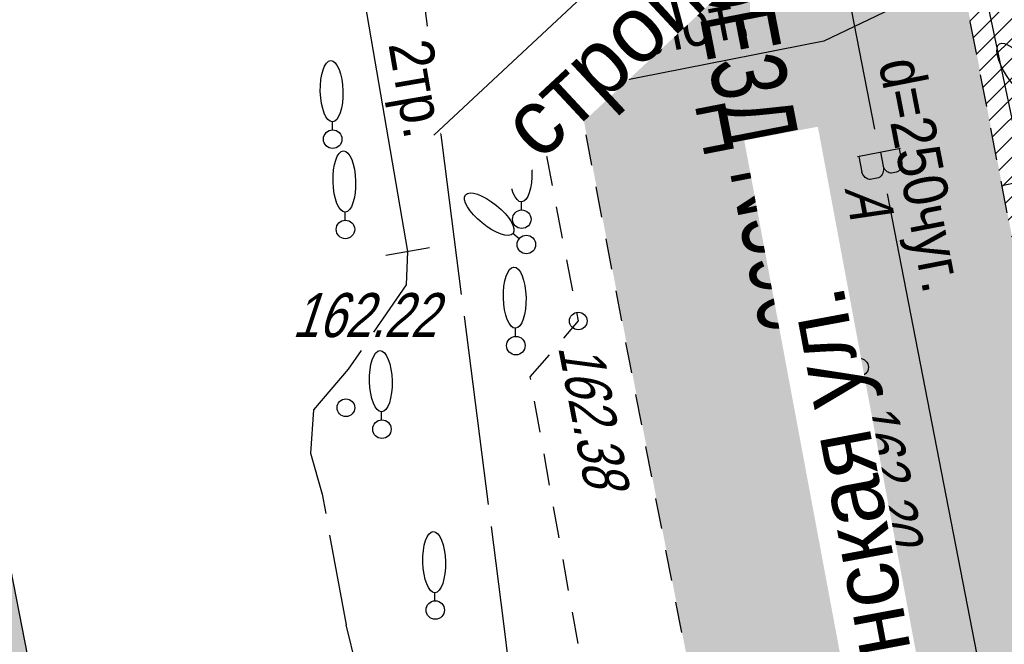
# Model space of a CAD drawing. Header units: millimetres. Extents: x 4385 to 11928, y 17253 to 36963.
# Tile 24 of 256: x 5856 to 5878, y 18458 to 18472. Entities that reach past the tile are written whole.
import ezdxf
from ezdxf import colors
from ezdxf.entities.mleader import LeaderData, LeaderLine
from ezdxf.enums import TextEntityAlignment as Align
from ezdxf.math import Vec2, Vec3

# ---------------------------------------------------------------- set-up
doc = ezdxf.new("R2010")
doc.units = ezdxf.units.MM
for name, color, linetype, lineweight in [('Геоподоснова_34179-21 от 9.08.21$0$Водопровод', 7, 'Continuous', 25), ('Геоподоснова_34179-21 от 9.08.21$0$Водосток', 7, 'Continuous', 25), ('Геоподоснова_34179-21 от 9.08.21$0$Газопровод', 7, 'Continuous', 25), ('Геоподоснова_34179-21 от 9.08.21$0$Горизонтали', 7, 'Continuous', 25), ('Геоподоснова_34179-21 от 9.08.21$0$Граница улицы', 7, 'Continuous', 25), ('Геоподоснова_34179-21 от 9.08.21$0$Кабели', 7, 'Continuous', 25), ('Геоподоснова_34179-21 от 9.08.21$0$Кабель Мосэнерго', 7, 'Continuous', 25), ('Геоподоснова_34179-21 от 9.08.21$0$Канализация самотёчная', 7, 'Continuous', 25), ('Геоподоснова_34179-21 от 9.08.21$0$Красные линии', 7, 'Continuous', 25), ('Геоподоснова_34179-21 от 9.08.21$0$Отдельно стоящее дерево', 7, 'Continuous', 25)]:
    doc.layers.add(name, color=color, linetype=linetype, lineweight=lineweight)
doc.layers.add('ГП_дороги_штриховка_сущ', color=7, linetype='Continuous', lineweight=0, true_color=0xc8d0d0, transparency=0.6)
doc.layers.add('ГП_озел_штриховка_сущ', color=7, linetype='Continuous', lineweight=0, true_color=0x829556, transparency=0.6)
doc.layers.add('ГП_здан_сущ', color=7, linetype='Continuous')
for name, color, linetype, lineweight, true_color in [('ГП_здан_сущ_штриховка', 253, 'Continuous', 0, 0x828282), ('ГП_текст этапы', 7, 'Continuous', 5, 0x000000), ('ГП_текст_здан_номера_500', 7, 'Continuous', 5, 0x000000)]:
    doc.layers.add(name, color=color, linetype=linetype, lineweight=lineweight, true_color=true_color)
doc.styles.add('GENERATED_STYLE_1', font='GOTHIC.TTF')
doc.styles.add('Геоподоснова_34179-21 от 9.08.21$0$Style-RUSSIAN_1251', font='RUSSIAN_1251.shx')
doc.styles.add('Геоподоснова_34179-21 от 9.08.21$0$Style-RUSSIAN_1251 I 0.00000', font='RUSSIAN_1251.shx')
doc.styles.add('Геоподоснова_34179-21 от 9.08.21$0$Style-RUSSIAN_1251 I 0.32289', font='RUSSIAN_1251.shx', dxfattribs={"oblique": 18.5})

# ---------------------------------------------------------------- blocks, each defined once
blk = doc.blocks.new('Геоподоснова_34179-21 от 9.08.21$0$PIKET_221')
at = {"layer": 'Геоподоснова_34179-21 от 9.08.21$0$Горизонтали', "color": 7, "linetype": 'Continuous', "lineweight": 25}
blk.add_arc((0, 0), 0.2, 0, 360, dxfattribs=at)
blk = doc.blocks.new('Геоподоснова_34179-21 от 9.08.21$0$DEREVO_63')
at = {"layer": 'Геоподоснова_34179-21 от 9.08.21$0$Отдельно стоящее дерево', "color": 7, "linetype": 'Continuous', "lineweight": 25, "flags": 128}
blk.add_lwpolyline([(-0.007, 0.21), (-0.007, 0.393)], dxfattribs=at)
at = {"layer": 'Геоподоснова_34179-21 от 9.08.21$0$Отдельно стоящее дерево', "color": 7, "linetype": 'Continuous', "lineweight": 25}
blk.add_arc((0, 0), 0.21, 0, 360, dxfattribs=at)
blk.add_ellipse((-0.025, 1.088), major_axis=(-0.019, 0.695), ratio=0.369829, dxfattribs=at)
blk = doc.blocks.new('Геоподоснова_34179-21 от 9.08.21$0$DEREVO_69')
at = {"layer": 'Геоподоснова_34179-21 от 9.08.21$0$Отдельно стоящее дерево', "color": 7, "linetype": 'Continuous', "lineweight": 25, "flags": 128}
blk.add_lwpolyline([(-0.007, 0.21), (-0.007, 0.393)], dxfattribs=at)
at = {"layer": 'Геоподоснова_34179-21 от 9.08.21$0$Отдельно стоящее дерево', "color": 7, "linetype": 'Continuous', "lineweight": 25}
blk.add_arc((0, 0), 0.21, 0, 359.99999, dxfattribs=at)
blk.add_ellipse((-0.0255, 1.088), major_axis=(-0.0185, 0.695), ratio=0.3698286, dxfattribs=at)
blk = doc.blocks.new('Геоподоснова_34179-21 от 9.08.21$0$DEREVO_70')
at = {"layer": 'Геоподоснова_34179-21 от 9.08.21$0$Отдельно стоящее дерево', "color": 7, "linetype": 'Continuous', "lineweight": 25, "flags": 128}
blk.add_lwpolyline([(-0.007, 0.21), (-0.007, 0.393)], dxfattribs=at)
at = {"layer": 'Геоподоснова_34179-21 от 9.08.21$0$Отдельно стоящее дерево', "color": 7, "linetype": 'Continuous', "lineweight": 25}
blk.add_arc((0, 0), 0.21, 0, 359.99999, dxfattribs=at)
blk.add_ellipse((-0.0255, 1.088), major_axis=(-0.0185, 0.695), ratio=0.3698286, dxfattribs=at)
blk = doc.blocks.new('Геоподоснова_34179-21 от 9.08.21$0$DEREVO_71')
at = {"layer": 'Геоподоснова_34179-21 от 9.08.21$0$Отдельно стоящее дерево', "color": 7, "linetype": 'Continuous', "lineweight": 25, "flags": 128}
blk.add_lwpolyline([(-0.007, 0.21), (-0.007, 0.393)], dxfattribs=at)
at = {"layer": 'Геоподоснова_34179-21 от 9.08.21$0$Отдельно стоящее дерево', "color": 7, "linetype": 'Continuous', "lineweight": 25}
blk.add_arc((0, 0), 0.21, 0, 360, dxfattribs=at)
blk.add_ellipse((-0.025, 1.088), major_axis=(-0.019, 0.695), ratio=0.369829, dxfattribs=at)
blk = doc.blocks.new('Геоподоснова_34179-21 от 9.08.21$0$DEREVO_72')
at = {"layer": 'Геоподоснова_34179-21 от 9.08.21$0$Отдельно стоящее дерево', "color": 7, "linetype": 'Continuous', "lineweight": 25, "flags": 128}
blk.add_lwpolyline([(-0.007, 0.21), (-0.007, 0.393)], dxfattribs=at)
at = {"layer": 'Геоподоснова_34179-21 от 9.08.21$0$Отдельно стоящее дерево', "color": 7, "linetype": 'Continuous', "lineweight": 25}
blk.add_arc((0, 0), 0.21, 0, 359.99999, dxfattribs=at)
blk.add_ellipse((-0.0255, 1.088), major_axis=(-0.0185, 0.695), ratio=0.3698286, dxfattribs=at)
blk = doc.blocks.new('Геоподоснова_34179-21 от 9.08.21$0$DEREVO_73')
at = {"layer": 'Геоподоснова_34179-21 от 9.08.21$0$Отдельно стоящее дерево', "color": 7, "linetype": 'Continuous', "lineweight": 25, "flags": 128}
blk.add_lwpolyline([(-0.007, 0.21), (-0.007, 0.393)], dxfattribs=at)
at = {"layer": 'Геоподоснова_34179-21 от 9.08.21$0$Отдельно стоящее дерево', "color": 7, "linetype": 'Continuous', "lineweight": 25}
blk.add_arc((0, 0), 0.21, 0, 359.99999, dxfattribs=at)
blk.add_ellipse((-0.0255, 1.088), major_axis=(-0.0185, 0.695), ratio=0.3698286, dxfattribs=at)
blk = doc.blocks.new('Геоподоснова_34179-21 от 9.08.21$0$DEREVO_74')
at = {"layer": 'Геоподоснова_34179-21 от 9.08.21$0$Отдельно стоящее дерево', "color": 7, "linetype": 'Continuous', "lineweight": 25, "flags": 128}
blk.add_lwpolyline([(-0.007, 0.21), (-0.007, 0.393)], dxfattribs=at)
at = {"layer": 'Геоподоснова_34179-21 от 9.08.21$0$Отдельно стоящее дерево', "color": 7, "linetype": 'Continuous', "lineweight": 25}
blk.add_arc((0, 0), 0.21, 0, 359.99999, dxfattribs=at)
blk.add_ellipse((-0.0255, 1.088), major_axis=(-0.0185, 0.695), ratio=0.3698286, dxfattribs=at)
blk = doc.blocks.new('Геоподоснова_34179-21 от 9.08.21$0$DEREVO_76')
at = {"layer": 'Геоподоснова_34179-21 от 9.08.21$0$Отдельно стоящее дерево', "color": 7, "linetype": 'Continuous', "lineweight": 25, "flags": 128}
blk.add_lwpolyline([(-0.007, 0.21), (-0.007, 0.393)], dxfattribs=at)
at = {"layer": 'Геоподоснова_34179-21 от 9.08.21$0$Отдельно стоящее дерево', "color": 7, "linetype": 'Continuous', "lineweight": 25}
blk.add_arc((0, 0), 0.21, 0, 360, dxfattribs=at)
blk.add_ellipse((-0.025, 1.088), major_axis=(-0.019, 0.695), ratio=0.369829, dxfattribs=at)
blk = doc.blocks.new('Геоподоснова_34179-21 от 9.08.21$0$PIKET_229')
at = {"layer": 'Геоподоснова_34179-21 от 9.08.21$0$Горизонтали', "color": 7, "linetype": 'Continuous', "lineweight": 25}
blk.add_arc((0, 0), 0.2, 0, 360, dxfattribs=at)
blk = doc.blocks.new('Геоподоснова_34179-21 от 9.08.21$0$PIKET_235')
at = {"layer": 'Геоподоснова_34179-21 от 9.08.21$0$Горизонтали', "color": 7, "linetype": 'Continuous', "lineweight": 25}
blk.add_arc((0, 0), 0.2, 0, 360, dxfattribs=at)
blk = doc.blocks.new('Геоподоснова_34179-21 от 9.08.21$0$msdElementTypeLineString_44')
at = {"layer": 'Геоподоснова_34179-21 от 9.08.21$0$Граница улицы', "color": 7, "linetype": 'Continuous', "lineweight": 25}
for p, q in [((1.168, 26.925), (1.307, 26.207)), ((1.402, 25.716), (1.541, 24.998)), ((1.636, 24.507), (1.774, 23.789)), ((1.869, 23.298), (2.008, 22.579))]:
    blk.add_line(p, q, dxfattribs=at)
blk = doc.blocks.new('Геоподоснова_34179-21 от 9.08.21$0$msdElementTypeLineString_56')
at = {"layer": 'Геоподоснова_34179-21 от 9.08.21$0$Граница улицы', "color": 7, "linetype": 'Continuous', "lineweight": 25}
for p, q in [((5.508, 24.414), (5.376, 25.102)), ((5.734, 23.235), (5.602, 23.923)), ((5.961, 22.057), (5.829, 22.744)), ((6.187, 20.878), (6.055, 21.566)), ((6.414, 19.699), (6.282, 20.387)), ((6.64, 18.521), (6.508, 19.208)), ((7.093, 16.163), (6.961, 16.851)), ((7.319, 14.984), (7.187, 15.672)), ((7.546, 13.806), (7.414, 14.493)), ((7.772, 12.627), (7.64, 13.315)), ((7.999, 11.448), (7.867, 12.136))]:
    blk.add_line(p, q, dxfattribs=at)
at = {"layer": 'Геоподоснова_34179-21 от 9.08.21$0$Граница улицы', "color": 7, "linetype": 'Continuous', "lineweight": 25, "flags": 128}
blk.add_lwpolyline([(6.867, 17.342), (6.806, 17.655), (6.734, 18.03)], dxfattribs=at)
blk = doc.blocks.new('Геоподоснова_34179-21 от 9.08.21$0$msdElementTypeLineString_57')
at = {"layer": 'Геоподоснова_34179-21 от 9.08.21$0$Граница улицы', "color": 7, "linetype": 'Continuous', "lineweight": 25}
for p, q in [((5.197, 26.327), (5.332, 25.622)), ((5.427, 25.131), (5.562, 24.427)), ((5.657, 23.936), (5.793, 23.231)), ((5.887, 22.74), (6.023, 22.035)), ((6.117, 21.544), (6.253, 20.839)), ((6.347, 20.348), (6.483, 19.644)), ((5.617, 17.137), (5.744, 16.431)), ((5.832, 15.939), (5.958, 15.232)), ((6.047, 14.74), (6.173, 14.033)), ((6.261, 13.541), (6.388, 12.835)), ((6.476, 12.343), (6.602, 11.636))]:
    blk.add_line(p, q, dxfattribs=at)
at = {"layer": 'Геоподоснова_34179-21 от 9.08.21$0$Граница улицы', "color": 7, "linetype": 'Continuous', "lineweight": 25, "flags": 128}
for points in [[(6.577, 19.153), (6.615, 18.956), (6.278, 18.564)], [(5.951, 18.186), (5.519, 17.685), (5.529, 17.629)]]:
    blk.add_lwpolyline(points, dxfattribs=at)
blk = doc.blocks.new('Геоподоснова_34179-21 от 9.08.21$0$msdElementTypeLineString_181')
at = {"layer": 'Геоподоснова_34179-21 от 9.08.21$0$Водопровод', "color": 7, "linetype": 'Continuous', "lineweight": 25}
for p, q in [((0, 54.378), (5.143, 27.925)), ((5.429, 26.453), (10.571, 0))]:
    blk.add_line(p, q, dxfattribs=at)
blk = doc.blocks.new('Геоподоснова_34179-21 от 9.08.21$0$msdElementTypeLineString_182')
at = {"layer": 'Геоподоснова_34179-21 от 9.08.21$0$Водопровод', "color": 7, "linetype": 'Continuous', "lineweight": 25}
for p, q in [((6.234, 27.988), (5.255, 27.798)), ((5.287, 27.804), (5.356, 27.448)), ((5.779, 27.9), (5.84, 27.584))]:
    blk.add_line(p, q, dxfattribs=at)
at = {"layer": 'Геоподоснова_34179-21 от 9.08.21$0$Водопровод', "color": 7, "linetype": 'Continuous', "lineweight": 25, "flags": 128}
blk.add_lwpolyline([(6.198, 27.981), (6.259, 27.668), (6.259, 27.638), (6.251, 27.585), (6.232, 27.534), (6.221, 27.512), (6.206, 27.492), (6.185, 27.473), (6.158, 27.455), (6.144, 27.448), (6.03, 27.426), (6.007, 27.427), (5.976, 27.434), (5.953, 27.445), (5.929, 27.458), (5.904, 27.481), (5.879, 27.512), (5.86, 27.541), (5.84, 27.584), (5.844, 27.546), (5.846, 27.512), (5.841, 27.461), (5.83, 27.429), (5.817, 27.398), (5.792, 27.362), (5.761, 27.336), (5.731, 27.32), (5.545, 27.284), (5.525, 27.284), (5.498, 27.29), (5.464, 27.305), (5.431, 27.33), (5.407, 27.354), (5.378, 27.396), (5.364, 27.422), (5.356, 27.448)], dxfattribs=at)
blk = doc.blocks.new('Геоподоснова_34179-21 от 9.08.21$0$msdElementTypeMultiLine_28')
at = {"layer": 'Геоподоснова_34179-21 от 9.08.21$0$Водопровод', "color": 7, "linetype": 'Continuous', "lineweight": 25}
for name, p in [('Геоподоснова_34179-21 от 9.08.21$0$msdElementTypeLineString_181', (0.5, 0.5)), ('Геоподоснова_34179-21 от 9.08.21$0$msdElementTypeLineString_182', (0, 0))]:
    blk.add_blockref(name, p, dxfattribs=at)
blk = doc.blocks.new('Геоподоснова_34179-21 от 9.08.21$0$msdElementTypeLineString_183')
at = {"layer": 'Геоподоснова_34179-21 от 9.08.21$0$Канализация самотёчная', "color": 16, "linetype": 'Continuous', "lineweight": 25}
blk.add_line((0.778, 51.353), (5.793, 27.761), dxfattribs=at)
blk = doc.blocks.new('Геоподоснова_34179-21 от 9.08.21$0$msdElementTypeLineString_184')
at = {"layer": 'Геоподоснова_34179-21 от 9.08.21$0$Канализация самотёчная', "color": 16, "linetype": 'Continuous', "lineweight": 25}
blk.add_line((6.882, 27.851), (5.914, 27.645), dxfattribs=at)
blk = doc.blocks.new('Геоподоснова_34179-21 от 9.08.21$0$msdElementTypeMultiLine_29')
at = {"layer": 'Геоподоснова_34179-21 от 9.08.21$0$Канализация самотёчная', "color": 16, "linetype": 'Continuous', "lineweight": 25}
for name, p in [('Геоподоснова_34179-21 от 9.08.21$0$msdElementTypeLineString_183', (0.506, 0.506)), ('Геоподоснова_34179-21 от 9.08.21$0$msdElementTypeLineString_184', (0, 0))]:
    blk.add_blockref(name, p, dxfattribs=at)
blk = doc.blocks.new('Геоподоснова_34179-21 от 9.08.21$0$msdElementTypeLineString_188')
at = {"layer": 'Геоподоснова_34179-21 от 9.08.21$0$Водосток', "color": 30, "linetype": 'Continuous', "lineweight": 25, "flags": 128}
for points in [[(2.646, 46.612), (2.596, 46.885), (2.586, 46.923), (2.574, 46.951), (2.555, 46.99), (2.531, 47.023), (2.505, 47.046), (2.471, 47.065), (2.436, 47.08), (2.408, 47.082), (2.38, 47.081), (1.805, 46.975), (1.781, 46.966), (1.762, 46.955), (1.739, 46.937), (1.724, 46.918), (1.706, 46.891), (1.69, 46.862), (1.682, 46.828), (1.675, 46.78), (1.677, 46.743), (1.733, 46.439)], [(7.7, 18.851), (7.649, 19.124), (7.64, 19.162), (7.628, 19.19), (7.609, 19.229), (7.584, 19.261), (7.559, 19.285), (7.525, 19.304), (7.489, 19.318), (7.461, 19.32), (7.433, 19.32), (6.858, 19.212), (6.834, 19.203), (6.815, 19.192), (6.793, 19.174), (6.778, 19.155), (6.759, 19.128), (6.744, 19.1), (6.736, 19.066), (6.729, 19.018), (6.731, 18.981), (6.788, 18.676)]]:
    blk.add_lwpolyline(points, dxfattribs=at)
blk = doc.blocks.new('Геоподоснова_34179-21 от 9.08.21$0$msdElementTypeMultiLine_31')
at = {"layer": 'Геоподоснова_34179-21 от 9.08.21$0$Водосток', "color": 30, "linetype": 'Continuous', "lineweight": 25}
blk.add_blockref('Геоподоснова_34179-21 от 9.08.21$0$msdElementTypeLineString_188', (0, 0), dxfattribs=at)
blk = doc.blocks.new('Геоподоснова_34179-21 от 9.08.21$0$msdElementTypeLineString_206')
at = {"layer": 'Геоподоснова_34179-21 от 9.08.21$0$Кабель Мосэнерго', "color": 7, "linetype": 'Continuous', "lineweight": 25}
for p, q in [((1.007, 8.823), (1.993, 8.993)), ((2.285, 1.415), (3.271, 1.585))]:
    blk.add_line(p, q, dxfattribs=at)
blk = doc.blocks.new('Геоподоснова_34179-21 от 9.08.21$0$msdElementTypeMultiLine_44')
at = {"layer": 'Геоподоснова_34179-21 от 9.08.21$0$Кабель Мосэнерго', "color": 7, "linetype": 'Continuous', "lineweight": 25, "flags": 128}
blk.add_lwpolyline([(1.5, 8.908), (2.778, 1.5)], dxfattribs=at)
at = {"layer": 'Геоподоснова_34179-21 от 9.08.21$0$Кабель Мосэнерго', "color": 7, "linetype": 'Continuous', "lineweight": 25}
blk.add_blockref('Геоподоснова_34179-21 от 9.08.21$0$msdElementTypeLineString_206', (0, 0), dxfattribs=at)
blk = doc.blocks.new('Геоподоснова_34179-21 от 9.08.21$0$msdElementTypeLineString_516')
at = {"layer": 'Геоподоснова_34179-21 от 9.08.21$0$Кабели', "color": 10, "linetype": 'Continuous', "lineweight": 25}
for p, q in [((0, 14.32), (0.273, 12.181)), ((0.337, 11.685), (0.883, 7.408)), ((0.947, 6.912), (1.493, 2.635)), ((1.557, 2.139), (1.83, 0))]:
    blk.add_line(p, q, dxfattribs=at)
blk = doc.blocks.new('Геоподоснова_34179-21 от 9.08.21$0$msdElementTypeMultiLine_312')
at = {"layer": 'Геоподоснова_34179-21 от 9.08.21$0$Кабели', "color": 1, "linetype": 'Continuous', "lineweight": 25}
blk.add_blockref('Геоподоснова_34179-21 от 9.08.21$0$msdElementTypeLineString_516', (0, 0), dxfattribs=at)
blk = doc.blocks.new('Геоподоснова_34179-21 от 9.08.21$0$msdElementTypeLineString_517')
at = {"layer": 'Геоподоснова_34179-21 от 9.08.21$0$Кабели', "color": 10, "linetype": 'Continuous', "lineweight": 25}
for p, q in [((0, 9.79), (0.272, 7.591)), ((0.333, 7.094), (0.877, 2.696)), ((0.938, 2.199), (1.21, 0))]:
    blk.add_line(p, q, dxfattribs=at)
blk = doc.blocks.new('Геоподоснова_34179-21 от 9.08.21$0$msdElementTypeMultiLine_313')
at = {"layer": 'Геоподоснова_34179-21 от 9.08.21$0$Кабели', "color": 1, "linetype": 'Continuous', "lineweight": 25}
blk.add_blockref('Геоподоснова_34179-21 от 9.08.21$0$msdElementTypeLineString_517', (0, 0), dxfattribs=at)
blk = doc.blocks.new('Геоподоснова_34179-21 от 9.08.21$0$msdElementTypeTextNode_25')
at = {"layer": 'Геоподоснова_34179-21 от 9.08.21$0$Кабель Мосэнерго', "color": 7, "linetype": 'Continuous', "lineweight": 25, "style": 'Геоподоснова_34179-21 от 9.08.21$0$Style-RUSSIAN_1251', "width": 0.899998}
blk.add_text('2тр.', height=1, rotation=279.7881, dxfattribs=at).set_placement((0, 0))
blk = doc.blocks.new('Геоподоснова_34179-21 от 9.08.21$0$DIMTXT_193')
at = {"layer": 'Геоподоснова_34179-21 от 9.08.21$0$Газопровод', "color": 16, "linetype": 'Continuous', "lineweight": 25}
for q in [(-0.92, -0.163), (-0.704, -0.614)]:
    blk.add_line((0, 0), q, dxfattribs=at)
at = {"layer": 'Геоподоснова_34179-21 от 9.08.21$0$Газопровод', "color": 16, "linetype": 'Continuous', "lineweight": 25, "flags": 128}
blk.add_lwpolyline([(0, 0), (-7.801, -3.728), (-15.172, -5.177)], dxfattribs=at)
at = {"layer": 'Геоподоснова_34179-21 от 9.08.21$0$Газопровод', "color": 16, "linetype": 'Continuous', "lineweight": 25, "style": 'Геоподоснова_34179-21 от 9.08.21$0$Style-RUSSIAN_1251', "width": 0.899998}
blk.add_text('160.43лот.', height=1, rotation=11.1169, dxfattribs=at).set_placement((-15.451, -3.754), align=Align.TOP_LEFT)
blk = doc.blocks.new('Геоподоснова_34179-21 от 9.08.21')
at = {"layer": 'Геоподоснова_34179-21 от 9.08.21$0$Кабель Мосэнерго', "color": 10, "linetype": 'Continuous', "lineweight": 25}
for p in [(5862.933, 18460.609), (5863.743, 18456.802)]:
    blk.add_line(p, (5863.305, 18458.575), dxfattribs=at)
at = {"layer": 'Геоподоснова_34179-21 от 9.08.21$0$Кабель Мосэнерго', "color": 10, "linetype": 'Continuous', "lineweight": 25, "flags": 128}
for points in [[(5864.704, 18467.055), (5864.674, 18466.296), (5863.932, 18465.219)], [(5863.648, 18464.807), (5863.356, 18464.383), (5862.565, 18463.46), (5862.499, 18462.47), (5862.762, 18461.546), (5862.843, 18461.101)]]:
    blk.add_lwpolyline(points, dxfattribs=at)
at = {"layer": 'Геоподоснова_34179-21 от 9.08.21$0$Водопровод', "color": 7, "linetype": 'Continuous', "lineweight": 25}
blk.add_blockref('Геоподоснова_34179-21 от 9.08.21$0$msdElementTypeMultiLine_28', (5869.663, 18441.404), dxfattribs=at)
at = {"layer": 'Геоподоснова_34179-21 от 9.08.21$0$Водосток', "color": 30, "linetype": 'Continuous', "lineweight": 25}
blk.add_blockref('Геоподоснова_34179-21 от 9.08.21$0$msdElementTypeMultiLine_31', (5876.287, 18441.873), dxfattribs=at)
at = {"layer": 'Геоподоснова_34179-21 от 9.08.21$0$Газопровод', "color": 16, "linetype": 'Continuous', "lineweight": 25}
blk.add_blockref('Геоподоснова_34179-21 от 9.08.21$0$DIMTXT_193', (5881.953, 18475.554), dxfattribs=at)
at = {"layer": 'Геоподоснова_34179-21 от 9.08.21$0$Горизонтали', "color": 7, "linetype": 'Continuous', "lineweight": 25}
for name, p in [('Геоподоснова_34179-21 от 9.08.21$0$PIKET_235', (5868.578, 18465.474)), ('Геоподоснова_34179-21 от 9.08.21$0$PIKET_229', (5874.968, 18464.424))]:
    blk.add_blockref(name, p, dxfattribs=at)
at = {"layer": 'Геоподоснова_34179-21 от 9.08.21$0$Горизонтали', "color": 7, "linetype": 'Continuous', "lineweight": 25, "rotation": 281.0761452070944}
blk.add_blockref('Геоподоснова_34179-21 от 9.08.21$0$PIKET_221', (5863.302, 18463.505), dxfattribs=at)
at = {"layer": 'Геоподоснова_34179-21 от 9.08.21$0$Граница улицы', "color": 7, "linetype": 'Continuous', "lineweight": 25}
for name, p in [('Геоподоснова_34179-21 от 9.08.21$0$msdElementTypeLineString_57', (5861.963, 18446.518)), ('Геоподоснова_34179-21 от 9.08.21$0$msdElementTypeLineString_56', (5862.927, 18446.954)), ('Геоподоснова_34179-21 от 9.08.21$0$msdElementTypeLineString_44', (5876.303, 18445.347))]:
    blk.add_blockref(name, p, dxfattribs=at)
at = {"layer": 'Геоподоснова_34179-21 от 9.08.21$0$Кабели', "color": 10, "linetype": 'Continuous', "lineweight": 25}
for name, p in [('Геоподоснова_34179-21 от 9.08.21$0$msdElementTypeMultiLine_312', (5865.04, 18458.67)), ('Геоподоснова_34179-21 от 9.08.21$0$msdElementTypeMultiLine_313', (5866.87, 18448.88))]:
    blk.add_blockref(name, p, dxfattribs=at)
at = {"layer": 'Геоподоснова_34179-21 от 9.08.21$0$Кабель Мосэнерго', "color": 7, "linetype": 'Continuous', "lineweight": 25}
for name, p in [('Геоподоснова_34179-21 от 9.08.21$0$msdElementTypeMultiLine_44', (5861.926, 18465.555)), ('Геоподоснова_34179-21 от 9.08.21$0$msdElementTypeTextNode_25', (5864.265, 18471.759))]:
    blk.add_blockref(name, p, dxfattribs=at)
at = {"layer": 'Геоподоснова_34179-21 от 9.08.21$0$Канализация самотёчная', "color": 16, "linetype": 'Continuous', "lineweight": 25}
blk.add_blockref('Геоподоснова_34179-21 от 9.08.21$0$msdElementTypeMultiLine_29', (5872.316, 18440.904), dxfattribs=at)
at = {"layer": 'Геоподоснова_34179-21 от 9.08.21$0$Отдельно стоящее дерево', "color": 7, "linetype": 'Continuous', "lineweight": 25, "xscale": 0.99999710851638, "yscale": 0.99999710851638, "zscale": 0.99999710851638, "rotation": 31.29270371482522}
blk.add_blockref('Геоподоснова_34179-21 от 9.08.21$0$DEREVO_63', (5879.105, 18470.266), dxfattribs=at)
at = {"layer": 'Геоподоснова_34179-21 от 9.08.21$0$Отдельно стоящее дерево', "color": 7, "linetype": 'Continuous', "lineweight": 25}
for name, p in [('Геоподоснова_34179-21 от 9.08.21$0$DEREVO_76', (5863.003, 18469.601)), ('Геоподоснова_34179-21 от 9.08.21$0$DEREVO_72', (5867.296, 18467.784)), ('Геоподоснова_34179-21 от 9.08.21$0$DEREVO_74', (5863.292, 18467.552)), ('Геоподоснова_34179-21 от 9.08.21$0$DEREVO_70', (5867.161, 18464.915)), ('Геоподоснова_34179-21 от 9.08.21$0$DEREVO_73', (5864.12, 18463.018)), ('Геоподоснова_34179-21 от 9.08.21$0$DEREVO_69', (5865.331, 18458.913))]:
    blk.add_blockref(name, p, dxfattribs=at)
at = {"layer": 'Геоподоснова_34179-21 от 9.08.21$0$Отдельно стоящее дерево', "color": 7, "linetype": 'Continuous', "lineweight": 25, "rotation": 49.42014919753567}
blk.add_blockref('Геоподоснова_34179-21 от 9.08.21$0$DEREVO_71', (5867.399, 18467.21), dxfattribs=at)
at = {"layer": 'Геоподоснова_34179-21 от 9.08.21$0$Водопровод', "color": 7, "linetype": 'Continuous', "lineweight": 25, "style": 'Геоподоснова_34179-21 от 9.08.21$0$Style-RUSSIAN_1251', "width": 0.899998}
blk.add_text('d=250чуг.', height=1, rotation=281.0087, dxfattribs=at).set_placement((5875.394, 18471.34))
at = {"layer": 'Геоподоснова_34179-21 от 9.08.21$0$Горизонтали', "color": 7, "linetype": 'Continuous', "lineweight": 25, "style": 'Геоподоснова_34179-21 от 9.08.21$0$Style-RUSSIAN_1251 I 0.32289', "oblique": 18.5, "width": 0.799996}
blk.add_text('162.22', height=1, dxfattribs=at).set_placement((5862.077, 18465.108))
for s, rotation, p in [('162.38', 280.8944, (5868.117, 18464.885)), ('162.20', 280.936, (5874.784, 18463.615))]:
    blk.add_text(s, height=1, rotation=rotation, dxfattribs=at).set_placement(p)
at = {"layer": 'Геоподоснова_34179-21 от 9.08.21$0$Граница улицы', "color": 7, "linetype": 'Continuous', "lineweight": 25, "style": 'Геоподоснова_34179-21 от 9.08.21$0$Style-RUSSIAN_1251 I 0.32289', "oblique": 18.5, "width": 0.799995}
blk.add_text('А', height=1, rotation=280.7023, dxfattribs=at).set_placement((5874.625, 18468.48))
at = {"layer": 'Геоподоснова_34179-21 от 9.08.21$0$Красные линии', "color": 1, "linetype": 'Continuous', "lineweight": 53, "style": 'Геоподоснова_34179-21 от 9.08.21$0$Style-RUSSIAN_1251 I 0.00000', "width": 0.705882}
blk.add_text('ПР. ПРОЕЗД N590', height=1.7, rotation=281.0301, dxfattribs=at).set_placement((5872.242, 18472.153), align=Align.MIDDLE_CENTER)

msp = doc.modelspace()

# ---------------------------------------------------------------- hatches: boundary and pattern name
at = {"layer": 'ГП_дороги_штриховка_сущ'}
h = msp.add_hatch(color=256, dxfattribs=at)
h.dxf.hatch_style = 1
edge = h.paths.add_edge_path()
edge.add_line((5925.766, 18433.855), (5941.944, 18436.973))
edge.add_line((5941.944, 18436.973), (5953.857, 18439.646))
edge.add_line((5953.857, 18439.646), (5952.85, 18448.595))
edge.add_line((5952.85, 18448.595), (5934.391, 18444.916))
edge.add_line((5934.391, 18444.916), (5923.777, 18442.892))
edge.add_line((5923.777, 18442.892), (5913.765, 18440.871))
edge.add_arc((6024.751, 17851.701), 599.532, 100.668107, 101.527822)
edge.add_line((5904.938, 18439.139), (5895.221, 18437.054))
edge.add_arc((5892.782, 18446.919), 10.161, 258.729, 283.887, ccw=False)
edge.add_arc((5892.507, 18446.219), 9.422, 228.1226, 259.5373, ccw=False)
edge.add_arc((5892.853, 18446.804), 10.09, 191.3978, 228.8772, ccw=False)
edge.add_line((5882.962, 18444.81), (5882.854, 18445.357))
edge.add_line((5882.854, 18445.357), (5880.704, 18455.601))
edge.add_line((5880.704, 18455.601), (5876.365, 18478.056))
edge.add_arc((5883.236, 18479.41), 7.003, 102.0896, 191.1455, ccw=False)
edge.add_line((5881.77, 18486.258), (5885.611, 18487.025))
edge.add_line((5885.611, 18487.025), (5884.576, 18492.327))
edge.add_line((5884.576, 18492.327), (5880.725, 18491.731))
edge.add_arc((5879.837, 18497.318), 5.657, 253.3213, 279.0267, ccw=False)
edge.add_arc((5879.968, 18499.313), 7.618, 187.5257, 256.688, ccw=False)
edge.add_line((5872.415, 18498.315), (5871.095, 18505.174))
edge.add_line((5871.095, 18505.174), (5870.76, 18506.857))
edge.add_line((5870.76, 18506.857), (5869.698, 18512.377))
edge.add_line((5869.698, 18512.377), (5868.248, 18519.806))
edge.add_line((5868.248, 18519.806), (5866.913, 18526.801))
edge.add_line((5866.913, 18526.801), (5865.765, 18532.813))
edge.add_line((5865.765, 18532.813), (5864.661, 18538.596))
edge.add_line((5864.661, 18538.596), (5864.202, 18540.87))
edge.add_line((5864.202, 18540.87), (5863.495, 18545.372))
edge.add_line((5863.495, 18545.372), (5863.316, 18545.344))
edge.add_line((5863.316, 18545.344), (5861.851, 18553.053))
edge.add_line((5861.851, 18553.053), (5861.149, 18556.727))
edge.add_line((5861.149, 18556.727), (5860.107, 18562.17))
edge.add_line((5860.107, 18562.17), (5859.426, 18565.73))
edge.add_line((5859.426, 18565.73), (5858.515, 18570.477))
edge.add_line((5858.515, 18570.477), (5857.597, 18575.222))
edge.add_line((5857.597, 18575.222), (5848.554, 18573.251))
edge.add_line((5848.554, 18573.251), (5849.502, 18568.477))
edge.add_line((5849.502, 18568.477), (5850.899, 18561.312))
edge.add_line((5850.899, 18561.312), (5851.949, 18555.828))
edge.add_line((5851.949, 18555.828), (5853.772, 18546.315))
edge.add_line((5853.772, 18546.315), (5855.078, 18540.23))
edge.add_line((5855.078, 18540.23), (5856.365, 18533.98))
edge.add_line((5856.365, 18533.98), (5857.603, 18527.571))
edge.add_line((5857.603, 18527.571), (5860.173, 18514.262))
edge.add_line((5860.173, 18514.262), (5861.261, 18508.632))
edge.add_line((5861.261, 18508.632), (5867.474, 18476.428))
edge.add_line((5867.474, 18476.428), (5871.803, 18453.893))
edge.add_line((5871.803, 18453.893), (5874.128, 18441.591))
edge.add_arc((5866.634, 18439.793), 7.707, -71.1464, 13.4912, ccw=False)
edge.add_line((5869.124, 18432.499), (5871.447, 18422.925))
edge.add_arc((5869.269, 18415.816), 7.435, 51.9764, 72.9689, ccw=False)
edge.add_line((5873.849, 18421.673), (5887.341, 18424.703))
edge.add_arc((5895.5, 18415.13), 12.579, 101.5761, 130.4368, ccw=False)
edge.add_line((5892.976, 18427.452), (5897.679, 18428.416))
edge.add_line((5897.679, 18428.416), (5906.565, 18430.173))
edge.add_arc((6084.693, 17553.035), 895.042, 100.227856, 101.479437, ccw=False)
at = {"layer": 'ГП_здан_сущ_штриховка', "linetype": 'Continuous'}
msp.add_hatch(color=256, dxfattribs=at).paths.add_polyline_path([(5845.489, 18512.023), (5833.114, 18509.606), (5847.082, 18438.175), (5859.456, 18440.592)])
at = {"layer": 'ГП_озел_штриховка_сущ'}
h = msp.add_hatch(dxfattribs=at)
h.set_pattern_fill('ANSI31', color=256, scale=0.1)
h.paths.add_polyline_path([(5902.584, 18448.046), (5903.806, 18441.821), (5922.606, 18445.511), (5934.695, 18448.026), (5951.702, 18451.333), (5954.183, 18451.815), (5952.935, 18458.091)])
edge = h.paths.add_edge_path()
edge.add_line((5900.21, 18448.752), (5901.643, 18441.364))
edge.add_line((5901.643, 18441.364), (5896.222, 18440.137))
edge.add_arc((5895.781, 18442.087), 2, 190.8754, 282.7575, ccw=False)
edge.add_line((5893.817, 18441.71), (5886.891, 18477.757))
edge.add_line((5886.891, 18477.757), (5887.39, 18477.849))
edge.add_line((5887.39, 18477.849), (5893.33, 18447.41))
edge.add_line((5893.33, 18447.41), (5900.21, 18448.752))
edge = h.paths.add_edge_path()
edge.add_line((5882.844, 18445.348), (5889.482, 18446.851))
edge.add_line((5889.482, 18446.851), (5885.703, 18466.311))
edge.add_line((5885.703, 18466.311), (5882.738, 18481.615))
edge.add_line((5882.738, 18481.615), (5881.942, 18486.25))
edge.add_arc((5883.26, 18479.349), 7.026, 100.8123, 190.6774)
edge.add_line((5876.356, 18478.047), (5880.695, 18455.591))
edge.add_line((5880.695, 18455.591), (5882.844, 18445.348))
h.paths.add_polyline_path([(6035.024, 18508.027), (6039.213, 18503.574), (6057.801, 18521.457), (6053.795, 18525.674)])
h.paths.add_polyline_path([(6033.061, 18497.655), (6028.822, 18502.196), (6016.612, 18490.717), (6020.901, 18485.956)])

# ---------------------------------------------------------------- linework, layer by layer
at = {"layer": 'ГП_здан_сущ'}
msp.add_lwpolyline([(5845.489, 18512.023), (5833.114, 18509.606), (5847.082, 18438.175), (5859.456, 18440.592)], close=True, dxfattribs=at)

# ---------------------------------------------------------------- block references
msp.add_blockref('Геоподоснова_34179-21 от 9.08.21', (0, 0))

# ---------------------------------------------------------------- next in the draw order: texts
at = {"layer": 'ГП_текст_здан_номера_500', "insert": (5877.539, 18442.308), "char_height": 1, "attachment_point": 1, "rotation": 100.576, "style": 'GENERATED_STYLE_1', "bg_fill": 3, "box_fill_scale": 1.1, "bg_fill_color": 256, "bg_fill_transparency": 0}
msp.add_mtext_dynamic_manual_height_columns('{\\H1.5x;Большая Марфинская ул.} ', width=27.65377, gutter_width=12.5, heights=[0], dxfattribs=at)

# ---------------------------------------------------------------- next in the draw order: leaders
at = {"layer": 'ГП_текст этапы'}
ml = msp.add_multileader_mtext('Standard', dxfattribs=at)
ml.set_content('{\\C28;\\c855309;3 этап строительства}', color=256, style='GENERATED_STYLE_1')
ml.set_leader_properties()
ml.build(insert=Vec2(0, 0))
ml.multileader.update_dxf_attribs({"text_right_attachment_type": 6, "dogleg_length": 0.36, "arrow_head_size": 1})
ctx = ml.context
ctx.base_point, ctx.char_height, ctx.arrow_head_size, ctx.plane_origin, ctx.plane_x_axis, ctx.plane_y_axis = Vec3(5863.289, 18469.123), 1.5, 1, Vec3(5889.306, 18492.111), Vec3(0.731354, 0.681998), Vec3(-0.681998, 0.731354)
ctx.right_attachment, ctx.text_align_type = 6, 2
notes = []
notes.append((ctx, [(1, (1, 1, 0), (5879.424, 18482.866), (-0.731354, -0.681998), 2.36, [(0, [(5889.306, 18492.111)], 0, [])])]))
ctx.mtext.insert, ctx.mtext.text_direction, ctx.mtext.rotation, ctx.mtext.width, ctx.mtext.alignment, ctx.mtext.flow_direction = Vec3(5874.935, 18481.286), Vec3(0.731354, 0.681998), 0.750492, 14.81072, 3, 5
ctx.mtext.has_bg_fill, ctx.mtext.bg_color, ctx.mtext.bg_scale_factor, ctx.mtext.bg_transparency, ctx.mtext.use_window_bg_color = 1, -1073741824, 1, 0, 1
for ctx, leaders in notes:
    for number, flags, end, landing, length, lines in leaders:
        leader = LeaderData()
        leader.index, (leader.has_last_leader_line, leader.has_dogleg_vector, leader.attachment_direction) = number, flags
        leader.last_leader_point, leader.dogleg_vector, leader.dogleg_length = Vec3(end), Vec3(landing), length
        for number, points, colour, breaks in lines:
            line = LeaderLine()
            line.index, line.vertices, line.color, line.breaks = number, Vec3.list(points), colors.encode_raw_color(colour), breaks
            leader.lines.append(line)
        ctx.leaders.append(leader)

doc.saveas('drawing.dxf')
